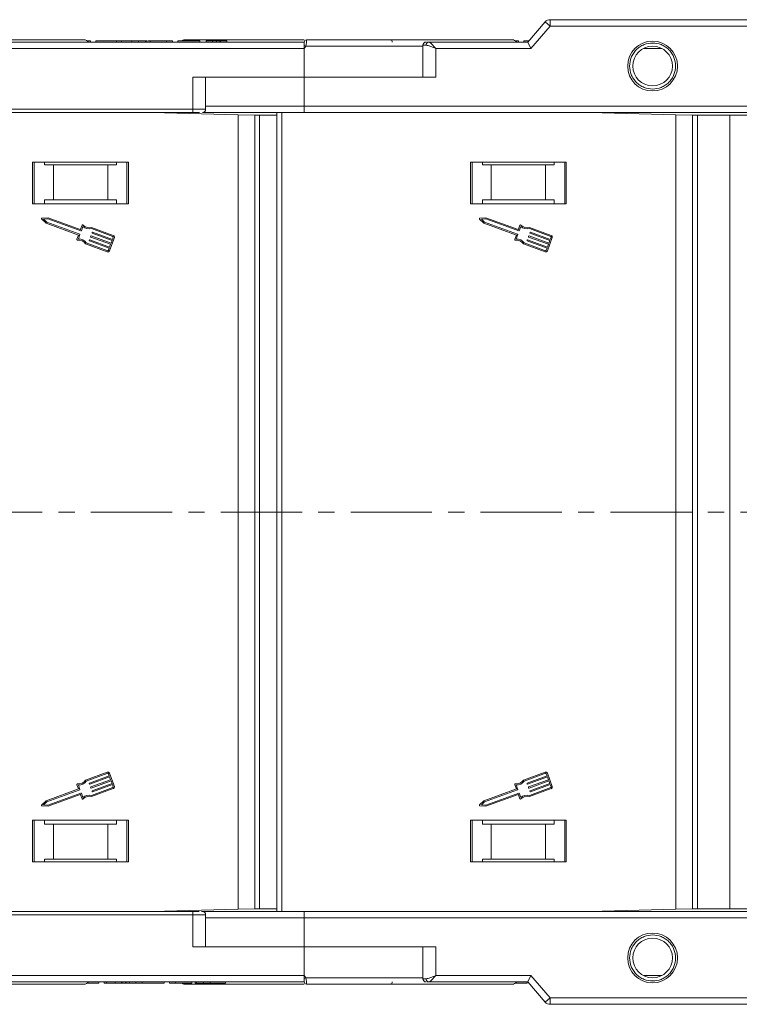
# Model space of a CAD drawing. Header units: millimetres. Extents: x 3152 to 4623, y 378 to 1412.
# Tile 6 of 45: x 3852 to 3964, y 623 to 777. Entities that reach past the tile are written whole.
import ezdxf

# ---------------------------------------------------------------- set-up
doc = ezdxf.new("R2010")
doc.units = ezdxf.units.MM
doc.linetypes.add('CENTERX2', pattern=[20.32, 12.7, -2.54, 2.54, -2.54])

msp = doc.modelspace()

# ---------------------------------------------------------------- linework, layer by layer
at = {"color": 7, "linetype": 'Continuous', "lineweight": 15}
for p, q in [((3933.84, 776.282), (3931.14, 773.131)), ((3934.6, 775.631), (3933.84, 776.282)), ((3934.6, 775.631), (3934.6, 776.631)), ((3987.14, 776.631), (3934.6, 776.631)), ((3931.6, 772.131), (3934.6, 775.631)), ((3934.6, 775.631), (3987.14, 775.631)), ((3896.14, 773.131), (3845.45, 773.131)), ((3862.355, 773.331), (3862.166, 773.331)), ((3862.355, 773.18), (3862.355, 773.331)), ((3862.676, 773.331), (3862.355, 773.331)), ((3866.768, 773.131), (3862.4, 773.131)), ((3862.676, 773.131), (3862.676, 773.331)), ((3863.509, 773.131), (3863.509, 773.331)), ((3866.768, 773.331), (3863.509, 773.331)), ((3866.768, 773.131), (3866.768, 773.331)), ((3867.548, 773.131), (3867.548, 773.331)), ((3870.55, 773.131), (3867.729, 773.131)), ((3869.147, 773.131), (3869.147, 773.331)), ((3870.2, 773.131), (3870.2, 773.331)), ((3871.288, 773.131), (3871.288, 773.331)), ((3871.512, 773.131), (3871.512, 773.331)), ((3891.626, 773.131), (3871.512, 773.131)), ((3872.024, 773.131), (3872.024, 773.331)), ((3874.588, 773.331), (3872.024, 773.331)), ((3874.588, 773.131), (3874.588, 773.331)), ((3875.55, 773.331), (3874.588, 773.331)), ((3875.55, 773.131), (3875.55, 773.331)), ((3876.383, 773.131), (3876.383, 773.331)), ((3879.781, 773.331), (3876.383, 773.331)), ((3879.781, 773.131), (3879.781, 773.331)), ((3881.768, 773.331), (3880.806, 773.331)), ((3880.806, 773.131), (3880.806, 773.331)), ((3881.768, 773.131), (3881.768, 773.331)), ((3882.405, 773.131), (3882.405, 773.331)), ((3882.92, 773.131), (3882.92, 773.331)), ((3883.05, 773.131), (3883.05, 773.331)), ((3883.05, 773.331), (3884.012, 773.331)), ((3884.012, 773.131), (3884.012, 773.331)), ((3896.14, 773.129), (3896.14, 773.131)), ((3896.49, 773.481), (3896.49, 773.481)), ((3931.14, 773.131), (3915.585, 773.131)), ((3929.355, 773.331), (3929.166, 773.331)), ((3929.355, 773.18), (3929.355, 773.331)), ((3929.676, 773.331), (3929.355, 773.331)), ((3931.14, 773.131), (3929.4, 773.131)), ((3929.676, 773.131), (3929.676, 773.331)), ((3930.509, 773.131), (3930.509, 773.331)), ((3931.311, 773.331), (3930.509, 773.331)), ((3931.14, 773.131), (3931.6, 772.131)), ((3846.568, 772.131), (3896.14, 772.131)), ((3896.374, 772.481), (3896.14, 772.131)), ((3896.14, 772.131), (3896.14, 767.631)), ((3914.703, 772.481), (3896.374, 772.481)), ((3914.703, 772.631), (3914.703, 767.631)), ((3915.212, 772.631), (3914.703, 772.631)), ((3916.703, 767.631), (3916.703, 772.131)), ((3916.703, 772.131), (3931.6, 772.131)), ((3949.209, 772.131), (3952.071, 772.131)), ((3896.14, 767.631), (3878.711, 767.631)), ((3878.711, 767.631), (3878.711, 762.631)), ((3880.711, 762.631), (3880.711, 767.631)), ((3896.14, 763.131), (3896.14, 767.631)), ((3896.14, 767.631), (3916.703, 767.631)), ((3878.711, 762.631), (3829.14, 762.631)), ((3878.711, 762.631), (3878.711, 762.131)), ((3880.711, 762.631), (3878.711, 762.631)), ((3896.14, 763.131), (3880.711, 763.131)), ((3987.14, 763.131), (3896.14, 763.131)), ((3896.14, 762.131), (3896.14, 763.131)), ((3829.14, 762.131), (3878.711, 762.131)), ((3872.38, 762.131), (3885.789, 761.754)), ((3873.203, 762.108), (3873.203, 762.131)), ((3873.882, 762.112), (3873.702, 762.129)), ((3873.702, 762.094), (3873.702, 762.129)), ((3874.236, 762.079), (3873.882, 762.112)), ((3873.882, 762.112), (3873.882, 762.089)), ((3885.789, 761.754), (3885.789, 699.631)), ((3888.401, 761.681), (3885.789, 761.754)), ((3888.401, 699.631), (3888.401, 761.681)), ((3888.401, 761.681), (3889.147, 761.681)), ((3889.147, 761.681), (3889.147, 699.631)), ((3891.849, 761.681), (3889.147, 761.681)), ((3891.849, 762.131), (3891.849, 699.631)), ((3892.649, 699.631), (3892.649, 762.131)), ((3987.14, 762.131), (3896.14, 762.131)), ((3940.88, 762.131), (3954.289, 761.754)), ((3941.703, 762.108), (3941.703, 762.131)), ((3942.18, 762.131), (3942.202, 762.129)), ((3942.382, 762.112), (3942.202, 762.129)), ((3942.202, 762.094), (3942.202, 762.129)), ((3942.736, 762.079), (3942.382, 762.112)), ((3942.382, 762.112), (3942.382, 762.089)), ((3954.289, 761.754), (3954.289, 699.631)), ((3956.901, 761.681), (3954.289, 761.754)), ((3956.901, 699.631), (3956.901, 761.681)), ((3956.901, 761.681), (3957.647, 761.681)), ((3957.647, 761.681), (3957.647, 699.631)), ((3962.749, 761.681), (3957.647, 761.681)), ((3962.749, 699.631), (3962.749, 761.681)), ((3980.785, 761.681), (3962.749, 761.681)), ((3868.64, 754.331), (3853.64, 754.331)), ((3853.64, 754.331), (3853.64, 747.831)), ((3853.89, 747.831), (3853.89, 754.331)), ((3855.526, 753.931), (3855.526, 754.331)), ((3855.526, 753.931), (3856.89, 753.931)), ((3856.89, 753.931), (3856.89, 748.431)), ((3865.39, 753.931), (3856.89, 753.931)), ((3865.39, 748.431), (3865.39, 753.931)), ((3865.39, 753.931), (3866.753, 753.931)), ((3866.753, 754.331), (3866.753, 753.931)), ((3868.39, 754.331), (3868.39, 747.831)), ((3868.64, 747.831), (3868.64, 754.331)), ((3937.14, 754.331), (3922.14, 754.331)), ((3922.14, 754.331), (3922.14, 747.831)), ((3922.39, 754.331), (3922.39, 747.831)), ((3924.026, 753.931), (3924.026, 754.331)), ((3925.39, 753.931), (3924.026, 753.931)), ((3925.39, 748.431), (3925.39, 753.931)), ((3933.89, 753.931), (3925.39, 753.931)), ((3933.89, 753.931), (3933.89, 748.431)), ((3935.253, 753.931), (3933.89, 753.931)), ((3935.253, 754.331), (3935.253, 753.931)), ((3936.89, 747.831), (3936.89, 754.331)), ((3937.14, 747.831), (3937.14, 754.331)), ((3853.64, 747.831), (3868.64, 747.831)), ((3855.526, 748.431), (3855.526, 747.831)), ((3856.89, 748.431), (3855.526, 748.431)), ((3865.39, 748.431), (3856.89, 748.431)), ((3866.753, 748.431), (3865.39, 748.431)), ((3866.753, 747.831), (3866.753, 748.431)), ((3922.14, 747.831), (3937.14, 747.831)), ((3924.026, 748.431), (3925.39, 748.431)), ((3924.026, 747.831), (3924.026, 748.431)), ((3925.39, 748.431), (3933.89, 748.431)), ((3933.89, 748.431), (3935.253, 748.431)), ((3935.253, 748.431), (3935.253, 747.831)), ((3855.064, 745.45), (3855.759, 744.8)), ((3856.072, 745.657), (3855.122, 745.608)), ((3856.044, 745.473), (3855.346, 745.437)), ((3855.346, 745.437), (3855.857, 744.959)), ((3861.205, 743.587), (3856.044, 745.473)), ((3861.096, 743.821), (3856.072, 745.657)), ((3923.564, 745.45), (3924.259, 744.8)), ((3924.572, 745.657), (3923.622, 745.608)), ((3924.544, 745.473), (3923.846, 745.437)), ((3923.846, 745.437), (3924.357, 744.959)), ((3929.705, 743.587), (3924.544, 745.473)), ((3929.596, 743.821), (3924.572, 745.657)), ((3855.759, 744.8), (3860.826, 742.949)), ((3855.857, 744.959), (3861.017, 743.073)), ((3861.381, 744.468), (3861.155, 743.848)), ((3861.505, 744.276), (3861.264, 743.614)), ((3866.203, 742.732), (3862.859, 743.954)), ((3866.265, 742.903), (3862.868, 744.145)), ((3924.259, 744.8), (3929.326, 742.949)), ((3924.357, 744.959), (3929.517, 743.073)), ((3929.881, 744.468), (3929.655, 743.848)), ((3930.005, 744.276), (3929.764, 743.614)), ((3934.703, 742.732), (3931.359, 743.954)), ((3934.765, 742.903), (3931.368, 744.145)), ((3860.826, 742.949), (3860.584, 742.286)), ((3861.044, 743.015), (3860.802, 742.352)), ((3862.718, 742.694), (3862.749, 742.78)), ((3865.85, 741.501), (3862.745, 742.636)), ((3862.808, 742.807), (3865.913, 741.673)), ((3862.937, 743.294), (3862.968, 743.38)), ((3866.069, 742.101), (3862.964, 743.236)), ((3863.027, 743.407), (3866.132, 742.272)), ((3865.677, 740.497), (3866.428, 742.552)), ((3866.132, 742.272), (3866.257, 742.615)), ((3929.326, 742.949), (3929.084, 742.286)), ((3929.544, 743.015), (3929.302, 742.352)), ((3931.218, 742.694), (3931.249, 742.78)), ((3934.35, 741.501), (3931.245, 742.636)), ((3931.308, 742.807), (3934.413, 741.673)), ((3931.437, 743.294), (3931.468, 743.38)), ((3934.569, 742.101), (3931.464, 743.236)), ((3931.527, 743.407), (3934.632, 742.272)), ((3934.177, 740.497), (3934.928, 742.552)), ((3934.632, 742.272), (3934.757, 742.615)), ((3861.929, 741.575), (3865.326, 740.334)), ((3862.045, 741.727), (3865.389, 740.505)), ((3862.499, 742.095), (3862.53, 742.18)), ((3865.631, 740.902), (3862.526, 742.036)), ((3862.589, 742.208), (3865.694, 741.073)), ((3865.506, 740.559), (3865.631, 740.902)), ((3865.694, 741.073), (3865.85, 741.501)), ((3865.913, 741.673), (3866.069, 742.101)), ((3930.429, 741.575), (3933.826, 740.334)), ((3930.545, 741.727), (3933.889, 740.505)), ((3930.999, 742.095), (3931.03, 742.18)), ((3934.131, 740.902), (3931.026, 742.036)), ((3931.089, 742.208), (3934.194, 741.073)), ((3934.006, 740.559), (3934.131, 740.902)), ((3934.194, 741.073), (3934.35, 741.501)), ((3934.413, 741.673), (3934.569, 742.101)), ((3885.789, 699.631), (3885.789, 637.508)), ((3888.401, 637.581), (3888.401, 699.631)), ((3889.147, 699.631), (3889.147, 637.581)), ((3891.849, 699.631), (3891.849, 637.131)), ((3892.649, 637.131), (3892.649, 699.631)), ((3954.289, 699.631), (3954.289, 637.508)), ((3956.901, 637.581), (3956.901, 699.631)), ((3957.647, 699.631), (3957.647, 637.581)), ((3962.749, 637.581), (3962.749, 699.631)), ((3865.326, 658.929), (3861.929, 657.687)), ((3862.045, 657.536), (3865.389, 658.757)), ((3865.631, 658.36), (3862.526, 657.226)), ((3862.589, 657.054), (3865.694, 658.189)), ((3865.85, 657.761), (3862.745, 656.626)), ((3862.808, 656.455), (3865.913, 657.589)), ((3865.506, 658.703), (3865.631, 658.36)), ((3866.428, 656.71), (3865.677, 658.765)), ((3865.694, 658.189), (3865.85, 657.761)), ((3865.913, 657.589), (3866.069, 657.161)), ((3933.826, 658.929), (3930.429, 657.687)), ((3930.545, 657.536), (3933.889, 658.757)), ((3934.131, 658.36), (3931.026, 657.226)), ((3931.089, 657.054), (3934.194, 658.189)), ((3934.35, 657.761), (3931.245, 656.626)), ((3931.308, 656.455), (3934.413, 657.589)), ((3934.006, 658.703), (3934.131, 658.36)), ((3934.928, 656.71), (3934.177, 658.765)), ((3934.194, 658.189), (3934.35, 657.761)), ((3934.413, 657.589), (3934.569, 657.161)), ((3860.826, 656.313), (3855.759, 654.462)), ((3855.857, 654.303), (3861.017, 656.189)), ((3860.584, 656.976), (3860.826, 656.313)), ((3861.044, 656.248), (3860.802, 656.91)), ((3862.499, 657.167), (3862.53, 657.082)), ((3862.718, 656.568), (3862.749, 656.482)), ((3866.203, 656.53), (3862.859, 655.308)), ((3862.868, 655.118), (3866.265, 656.359)), ((3866.069, 657.161), (3862.964, 656.027)), ((3863.027, 655.855), (3866.132, 656.99)), ((3866.132, 656.99), (3866.257, 656.647)), ((3929.326, 656.313), (3924.259, 654.462)), ((3924.357, 654.303), (3929.517, 656.189)), ((3929.084, 656.976), (3929.326, 656.313)), ((3929.544, 656.248), (3929.302, 656.91)), ((3930.999, 657.167), (3931.03, 657.082)), ((3931.218, 656.568), (3931.249, 656.482)), ((3934.703, 656.53), (3931.359, 655.308)), ((3931.368, 655.118), (3934.765, 656.359)), ((3934.569, 657.161), (3931.464, 656.027)), ((3931.527, 655.855), (3934.632, 656.99)), ((3934.632, 656.99), (3934.757, 656.647)), ((3861.205, 655.675), (3856.044, 653.79)), ((3856.072, 653.605), (3861.096, 655.441)), ((3861.155, 655.414), (3861.381, 654.794)), ((3861.505, 654.986), (3861.264, 655.648)), ((3862.937, 655.968), (3862.968, 655.882)), ((3929.705, 655.675), (3924.544, 653.79)), ((3924.572, 653.605), (3929.596, 655.441)), ((3929.655, 655.414), (3929.881, 654.794)), ((3930.005, 654.986), (3929.764, 655.648)), ((3931.437, 655.968), (3931.468, 655.882)), ((3855.759, 654.462), (3855.064, 653.812)), ((3855.122, 653.654), (3856.072, 653.605)), ((3855.346, 653.826), (3855.857, 654.303)), ((3856.044, 653.79), (3855.346, 653.826)), ((3924.259, 654.462), (3923.564, 653.812)), ((3923.622, 653.654), (3924.572, 653.605)), ((3923.846, 653.826), (3924.357, 654.303)), ((3924.544, 653.79), (3923.846, 653.826)), ((3868.64, 651.431), (3853.64, 651.431)), ((3853.64, 651.431), (3853.64, 644.931)), ((3853.89, 644.931), (3853.89, 651.431)), ((3855.526, 651.431), (3855.526, 650.831)), ((3866.753, 650.831), (3866.753, 651.431)), ((3868.39, 651.431), (3868.39, 644.931)), ((3868.64, 644.931), (3868.64, 651.431)), ((3937.14, 651.431), (3922.14, 651.431)), ((3922.14, 651.431), (3922.14, 644.931)), ((3922.39, 651.431), (3922.39, 644.931)), ((3924.026, 650.831), (3924.026, 651.431)), ((3935.253, 651.431), (3935.253, 650.831)), ((3936.89, 644.931), (3936.89, 651.431)), ((3937.14, 644.931), (3937.14, 651.431)), ((3855.526, 650.831), (3856.89, 650.831)), ((3856.89, 650.831), (3856.89, 645.331)), ((3856.89, 650.831), (3865.39, 650.831)), ((3865.39, 645.331), (3865.39, 650.831)), ((3865.39, 650.831), (3866.753, 650.831)), ((3925.39, 650.831), (3924.026, 650.831)), ((3925.39, 645.331), (3925.39, 650.831)), ((3933.89, 650.831), (3925.39, 650.831)), ((3935.253, 650.831), (3933.89, 650.831)), ((3933.89, 650.831), (3933.89, 645.331)), ((3856.89, 645.331), (3855.526, 645.331)), ((3855.526, 644.931), (3855.526, 645.331)), ((3856.89, 645.331), (3865.39, 645.331)), ((3866.753, 645.331), (3865.39, 645.331)), ((3866.753, 645.331), (3866.753, 644.931)), ((3924.026, 645.331), (3925.39, 645.331)), ((3924.026, 644.931), (3924.026, 645.331)), ((3925.39, 645.331), (3933.89, 645.331)), ((3933.89, 645.331), (3935.253, 645.331)), ((3935.253, 645.331), (3935.253, 644.931)), ((3853.64, 644.931), (3868.64, 644.931)), ((3922.14, 644.931), (3937.14, 644.931)), ((3885.789, 637.508), (3888.401, 637.581)), ((3889.147, 637.581), (3888.401, 637.581)), ((3889.147, 637.581), (3891.849, 637.581)), ((3954.289, 637.508), (3956.901, 637.581)), ((3957.647, 637.581), (3956.901, 637.581)), ((3957.647, 637.581), (3962.749, 637.581)), ((3962.749, 637.581), (3980.785, 637.581)), ((3878.711, 637.131), (3829.14, 637.131)), ((3829.14, 636.631), (3878.711, 636.631)), ((3885.789, 637.508), (3872.38, 637.131)), ((3873.203, 637.131), (3873.203, 637.154)), ((3873.702, 637.133), (3873.702, 637.168)), ((3873.702, 637.133), (3873.882, 637.15)), ((3873.882, 637.15), (3874.236, 637.183)), ((3873.882, 637.173), (3873.882, 637.15)), ((3878.711, 636.631), (3878.711, 637.131)), ((3878.711, 636.631), (3878.711, 631.631)), ((3878.711, 636.631), (3880.711, 636.631)), ((3880.711, 631.631), (3880.711, 636.631)), ((3880.711, 636.131), (3896.14, 636.131)), ((3896.14, 637.131), (3896.14, 636.131)), ((3896.14, 637.131), (3987.14, 637.131)), ((3896.14, 631.631), (3896.14, 636.131)), ((3896.14, 636.131), (3987.14, 636.131)), ((3954.289, 637.508), (3940.88, 637.131)), ((3941.703, 637.131), (3941.703, 637.154)), ((3942.202, 637.133), (3942.18, 637.131)), ((3942.202, 637.133), (3942.202, 637.168)), ((3942.202, 637.133), (3942.382, 637.15)), ((3942.382, 637.15), (3942.736, 637.183)), ((3942.382, 637.173), (3942.382, 637.15)), ((3878.711, 631.631), (3896.14, 631.631)), ((3896.14, 631.631), (3896.14, 627.131)), ((3916.703, 631.631), (3896.14, 631.631)), ((3914.703, 631.631), (3914.703, 626.631)), ((3916.703, 627.131), (3916.703, 631.631)), ((3896.14, 627.131), (3846.568, 627.131)), ((3896.14, 627.131), (3896.374, 626.781)), ((3896.374, 626.781), (3914.703, 626.781)), ((3931.6, 627.131), (3916.703, 627.131)), ((3931.14, 626.131), (3931.6, 627.131)), ((3934.6, 623.631), (3931.6, 627.131)), ((3952.071, 627.131), (3949.209, 627.131)), ((3845.45, 626.131), (3896.14, 626.131)), ((3864.022, 625.931), (3862.166, 625.931)), ((3862.4, 626.131), (3867.14, 626.131)), ((3864.022, 626.131), (3864.022, 625.931)), ((3864.855, 625.931), (3864.855, 626.131)), ((3865.176, 625.931), (3864.855, 625.931)), ((3865.176, 625.931), (3865.176, 626.131)), ((3866.576, 625.931), (3865.176, 625.931)), ((3866.576, 625.931), (3866.576, 626.131)), ((3867.537, 625.931), (3866.576, 625.931)), ((3867.537, 626.131), (3867.537, 625.931)), ((3867.667, 626.131), (3867.667, 625.931)), ((3868.253, 625.931), (3868.165, 625.931)), ((3868.182, 626.131), (3868.182, 625.931)), ((3868.253, 626.131), (3868.253, 625.931)), ((3868.819, 626.131), (3868.819, 625.931)), ((3868.819, 626.131), (3879.076, 626.131)), ((3869.781, 625.931), (3868.819, 625.931)), ((3869.781, 625.931), (3869.781, 626.131)), ((3870.806, 625.931), (3870.806, 626.131)), ((3874.204, 625.931), (3870.806, 625.931)), ((3874.204, 625.931), (3874.204, 626.131)), ((3875.037, 625.931), (3875.037, 626.131)), ((3875.999, 625.931), (3875.037, 625.931)), ((3875.999, 625.931), (3875.999, 626.131)), ((3878.563, 625.931), (3875.999, 625.931)), ((3878.563, 625.931), (3878.563, 626.131)), ((3879.076, 625.931), (3879.076, 626.131)), ((3879.299, 626.131), (3879.299, 625.931)), ((3880.037, 626.131), (3882.858, 626.131)), ((3880.387, 626.131), (3880.387, 625.931)), ((3881.44, 626.131), (3881.44, 625.931)), ((3883.819, 626.131), (3883.819, 625.931)), ((3883.819, 626.131), (3891.626, 626.131)), ((3896.49, 625.781), (3896.49, 625.781)), ((3915.212, 626.631), (3914.703, 626.631)), ((3915.373, 626.131), (3915.585, 626.131)), ((3915.585, 626.131), (3931.14, 626.131)), ((3931.022, 625.931), (3929.166, 625.931)), ((3929.4, 626.131), (3931.14, 626.131)), ((3931.022, 626.131), (3931.022, 625.931)), ((3931.14, 626.131), (3933.84, 622.98)), ((3933.84, 622.98), (3934.6, 623.631)), ((3987.14, 623.631), (3934.6, 623.631)), ((3934.6, 623.631), (3934.6, 622.631)), ((3934.6, 622.631), (3987.14, 622.631))]:
    msp.add_line(p, q, dxfattribs=at)
at = {"color": 1, "linetype": 'CENTERX2', "lineweight": 13}
msp.add_line((4464.753, 699.631), (3628.701, 699.631), dxfattribs=at)
at = {"color": 7, "linetype": 'Continuous', "lineweight": 15, "flags": 128}
msp.add_lwpolyline([(3896.14, 626.131), (3896.14, 626.131)], dxfattribs=at)
at = {"color": 7, "linetype": 'Continuous', "lineweight": 15}
for centre, radius in [((3950.64, 769.381), 3.9), ((3950.64, 769.381), 3.1), ((3950.64, 629.881), 3.9), ((3950.64, 629.881), 3.1)]:
    msp.add_circle(centre, radius, dxfattribs=at)
for centre, radius, start, end in [((3934.6, 775.631), 1, 90, 139.39871), ((3861.64, 772.481), 1, 40.5416, 90), ((3877.419, 772.481), 1, 90, 121.78833), ((3896.49, 773.131), 0.35, 89.99809, 179.99965), ((3909.569, 773.131), 0.35, 0.00041, 90.00191), ((3915.203, 772.631), 0.5, 90, 180), ((3915.659, 772.687), 0.451, 99.5202, 187.08135), ((3928.64, 772.481), 1, 40.5416, 90), ((3860.596, 705.554), 75.89, 61.87179, 62.07191), ((3880.211, 762.631), 0.5, 270, 0), ((3855.127, 745.517), 0.0912, 92.951, 226.90808), ((3923.627, 745.517), 0.0912, 92.951, 226.90808), ((3861.112, 743.864), 0.0456, 249.92954, 339.92954), ((3861.467, 744.437), 0.0912, 44.41454, 159.92954), ((3862.5, 745.449), 1.538, 229.69289, 283.48884), ((3862.5, 745.449), 1.355, 224.41454, 285.7472), ((3929.612, 743.864), 0.0456, 249.92954, 339.92954), ((3929.967, 744.437), 0.0912, 44.41454, 159.92954), ((3931, 745.449), 1.538, 229.69289, 283.48884), ((3931, 745.449), 1.355, 224.41454, 285.7472), ((3860.67, 742.255), 0.0912, 159.92954, 275.44455), ((3860.807, 740.815), 1.538, 36.37025, 90.1662), ((3861.002, 743.03), 0.0456, 339.92954, 69.92954), ((3861.221, 743.63), 0.0456, 249.92954, 339.92954), ((3862.761, 742.679), 0.0456, 159.92954, 249.92954), ((3862.792, 742.764), 0.0456, 69.92954, 159.92954), ((3862.98, 743.278), 0.0456, 159.92954, 249.92954), ((3863.011, 743.364), 0.0456, 69.92954, 159.92954), ((3866.171, 742.646), 0.0912, 339.92954, 69.92954), ((3866.171, 742.646), 0.274, 339.92954, 69.92954), ((3929.17, 742.255), 0.0912, 159.92954, 275.44455), ((3929.307, 740.815), 1.538, 36.37025, 90.1662), ((3929.502, 743.03), 0.0456, 339.92954, 69.92954), ((3929.721, 743.63), 0.0456, 249.92954, 339.92954), ((3931.261, 742.679), 0.0456, 159.92954, 249.92954), ((3931.292, 742.764), 0.0456, 69.92954, 159.92954), ((3931.48, 743.278), 0.0456, 159.92954, 249.92954), ((3931.511, 743.364), 0.0456, 69.92954, 159.92954), ((3934.671, 742.646), 0.0912, 339.92954, 69.92954), ((3934.671, 742.646), 0.274, 339.92954, 69.92954), ((3860.807, 740.815), 1.355, 34.11188, 95.44455), ((3862.542, 742.079), 0.0456, 159.92954, 249.92954), ((3862.573, 742.165), 0.0456, 69.92954, 159.92954), ((3929.307, 740.815), 1.355, 34.11188, 95.44455), ((3931.042, 742.079), 0.0456, 159.92954, 249.92954), ((3931.073, 742.165), 0.0456, 69.92954, 159.92954), ((3865.42, 740.591), 0.274, 249.92954, 339.92954), ((3865.42, 740.591), 0.0912, 249.92954, 339.92954), ((3933.92, 740.591), 0.274, 249.92954, 339.92954), ((3933.92, 740.591), 0.0912, 249.92954, 339.92954), ((3860.807, 658.448), 1.355, 264.55545, 325.88812), ((3865.42, 658.672), 0.274, 20.07046, 110.07046), ((3865.42, 658.672), 0.0912, 20.07046, 110.07046), ((3929.307, 658.448), 1.355, 264.55545, 325.88812), ((3933.92, 658.672), 0.274, 20.07046, 110.07046), ((3933.92, 658.672), 0.0912, 20.07046, 110.07046), ((3860.67, 657.007), 0.0912, 84.55545, 200.07046), ((3860.807, 658.448), 1.538, 269.8338, 323.62975), ((3861.002, 656.232), 0.0456, 290.07046, 20.07046), ((3862.542, 657.183), 0.0456, 110.07046, 200.07046), ((3862.573, 657.097), 0.0456, 200.07046, 290.07046), ((3862.761, 656.583), 0.0456, 110.07046, 200.07046), ((3862.792, 656.498), 0.0456, 200.07046, 290.07046), ((3866.171, 656.616), 0.0912, 290.07046, 20.07046), ((3866.171, 656.616), 0.274, 290.07046, 20.07046), ((3929.17, 657.007), 0.0912, 84.55545, 200.07046), ((3929.307, 658.448), 1.538, 269.8338, 323.62975), ((3929.502, 656.232), 0.0456, 290.07046, 20.07046), ((3931.042, 657.183), 0.0456, 110.07046, 200.07046), ((3931.073, 657.097), 0.0456, 200.07046, 290.07046), ((3931.261, 656.583), 0.0456, 110.07046, 200.07046), ((3931.292, 656.498), 0.0456, 200.07046, 290.07046), ((3934.671, 656.616), 0.0912, 290.07046, 20.07046), ((3934.671, 656.616), 0.274, 290.07046, 20.07046), ((3861.112, 655.398), 0.0456, 20.07046, 110.07046), ((3861.221, 655.632), 0.0456, 20.07046, 110.07046), ((3861.467, 654.825), 0.0912, 200.07046, 315.58546), ((3862.5, 653.813), 1.538, 76.51116, 130.30711), ((3862.5, 653.813), 1.355, 74.2528, 135.58546), ((3862.98, 655.984), 0.0456, 110.07046, 200.07046), ((3863.011, 655.898), 0.0456, 200.07046, 290.07046), ((3929.612, 655.398), 0.0456, 20.07046, 110.07046), ((3929.721, 655.632), 0.0456, 20.07046, 110.07046), ((3929.967, 654.825), 0.0912, 200.07046, 315.58546), ((3931, 653.813), 1.538, 76.51116, 130.30711), ((3931, 653.813), 1.355, 74.2528, 135.58546), ((3931.48, 655.984), 0.0456, 110.07046, 200.07046), ((3931.511, 655.898), 0.0456, 200.07046, 290.07046), ((3855.127, 653.745), 0.0912, 133.09192, 267.049), ((3923.627, 653.745), 0.0912, 133.09192, 267.049), ((3880.211, 636.631), 0.5, 360, 90), ((3860.596, 693.708), 75.89, 297.92809, 298.12821), ((3861.64, 626.781), 1, 270, 319.4584), ((3877.419, 626.781), 1, 238.21167, 270), ((3896.49, 626.131), 0.35, 180.00057, 270.00191), ((3909.569, 626.131), 0.35, 269.99809, 359.99959), ((3915.203, 626.631), 0.5, 180, 270), ((3915.659, 626.576), 0.451, 172.91865, 260.4798), ((3928.64, 626.781), 1, 270, 319.4584), ((3934.6, 623.631), 1, 220.60129, 270)]:
    msp.add_arc(centre, radius, start, end, dxfattribs=at)
for points, knots in [([(3861.64, 773.481), (3861.594, 773.481), (3861.5, 773.481), (3860.729, 773.481), (3859.563, 773.481), (3858.092, 773.481), (3856.444, 773.481), (3854.504, 773.481), (3851.548, 773.481), (3848.114, 773.481), (3844.337, 773.481), (3841.101, 773.481), (3837.457, 773.481), (3833.468, 773.481), (3830.802, 773.481), (3829.49, 773.481)], [0, 0, 0, 0, 0.0777263, 0.157824, 0.2401354, 0.3044544, 0.368763, 0.4344301, 0.5000865, 0.631237, 0.695556, 0.7598647, 0.8421852, 0.9222807, 1, 1, 1, 1]), ([(3869.147, 773.331), (3869.013, 773.331), (3868.609, 773.331), (3867.955, 773.331), (3867.337, 773.331), (3866.909, 773.331), (3866.778, 773.331), (3866.77, 773.331), (3866.768, 773.331)], [0, 0, 0, 0, 0.1013981, 0.3069957, 0.5061443, 0.6852619, 0.9245571, 1, 1, 1, 1]), ([(3870.2, 773.331), (3870.138, 773.331), (3870.014, 773.331), (3869.83, 773.331), (3869.654, 773.331), (3869.487, 773.331), (3869.317, 773.331), (3869.204, 773.331), (3869.147, 773.331)], [0, 0, 0, 0, 0.1854289, 0.3721896, 0.5277082, 0.6838775, 0.8416784, 1, 1, 1, 1]), ([(3871.288, 773.331), (3871.228, 773.331), (3871.108, 773.331), (3870.791, 773.331), (3870.471, 773.331), (3870.229, 773.331), (3870.2, 773.331)], [0, 0, 0, 0, 0.2508959, 0.5021661, 0.9405117, 1, 1, 1, 1]), ([(3871.512, 773.331), (3871.511, 773.331), (3871.51, 773.331), (3871.495, 773.331), (3871.471, 773.331), (3871.429, 773.331), (3871.373, 773.331), (3871.316, 773.331), (3871.288, 773.331)], [0, 0, 0, 0, 0.15395018, 0.3081809, 0.47869905, 0.64996124, 0.82420256, 1, 1, 1, 1]), ([(3872.024, 773.331), (3871.944, 773.331), (3871.859, 773.331), (3871.691, 773.331), (3871.681, 773.331)], [0, 0, 0, 0, 0.9398926, 1, 1, 1, 1]), ([(3896.14, 773.481), (3895.673, 773.481), (3894.214, 773.481), (3891.902, 773.481), (3889.235, 773.481), (3885.958, 773.481), (3883.169, 773.481), (3880.967, 773.481), (3879.496, 773.481), (3878.33, 773.481), (3877.559, 773.481), (3877.466, 773.481), (3877.419, 773.481)], [0, 0, 0, 0, 0.0417359, 0.1303349, 0.2208054, 0.3112613, 0.4919493, 0.5805627, 0.6691617, 0.7825761, 0.8929282, 1, 1, 1, 1]), ([(3881.768, 773.331), (3881.771, 773.331), (3881.776, 773.331), (3881.825, 773.331), (3881.915, 773.331), (3882.033, 773.331), (3882.2, 773.331), (3882.327, 773.331), (3882.405, 773.331)], [0, 0, 0, 0, 0.2920273, 0.5048541, 0.6139046, 0.723685, 0.8298165, 1, 1, 1, 1]), ([(3882.405, 773.331), (3882.446, 773.331), (3882.53, 773.331), (3882.641, 773.331), (3882.734, 773.331), (3882.807, 773.331), (3882.87, 773.331), (3882.903, 773.331), (3882.92, 773.331)], [0, 0, 0, 0, 0.202387, 0.4109073, 0.5578292, 0.7094718, 0.8532239, 1, 1, 1, 1]), ([(3882.92, 773.331), (3882.939, 773.331), (3882.977, 773.331), (3883.005, 773.331), (3883.024, 773.331), (3883.037, 773.331), (3883.045, 773.331), (3883.048, 773.331), (3883.05, 773.331)], [0, 0, 0, 0, 0.1938055, 0.3931273, 0.5440688, 0.6954121, 0.8476129, 1, 1, 1, 1]), ([(3896.14, 772.606), (3896.14, 772.698), (3896.14, 772.883), (3896.14, 773.045), (3896.14, 773.075), (3896.14, 773.084)], [0, 0, 0, 0, 0.412979, 0.8259867, 1, 1, 1, 1]), ([(3896.49, 773.481), (3896.49, 773.474), (3896.491, 773.46), (3896.49, 773.357), (3896.488, 773.212), (3896.476, 773.028), (3896.457, 772.845), (3896.427, 772.659), (3896.39, 772.537), (3896.374, 772.481)], [0, 0, 0, 0, 0.172016, 0.3127556, 0.4995985, 0.630391, 0.7580256, 0.8892284, 1, 1, 1, 1]), ([(3928.64, 773.481), (3928.594, 773.481), (3928.5, 773.481), (3927.729, 773.481), (3926.563, 773.481), (3925.092, 773.481), (3923.444, 773.481), (3921.504, 773.481), (3918.548, 773.481), (3915.114, 773.481), (3911.337, 773.481), (3908.101, 773.481), (3904.457, 773.481), (3900.468, 773.481), (3897.802, 773.481), (3896.49, 773.481)], [0, 0, 0, 0, 0.0777263, 0.157824, 0.2401354, 0.3044544, 0.368763, 0.4344301, 0.5000865, 0.631237, 0.695556, 0.7598647, 0.8421852, 0.9222807, 1, 1, 1, 1]), ([(3915.585, 773.131), (3915.467, 773.131), (3915.342, 773.131), (3915.307, 773.131), (3915.305, 773.131)], [0, 0, 0, 0, 0.93147, 1, 1, 1, 1]), ([(3915.585, 773.131), (3915.652, 773.114), (3915.796, 773.078), (3916.075, 772.828), (3916.385, 772.499), (3916.597, 772.254), (3916.703, 772.131)], [0, 0, 0, 0, 0.2343503, 0.4981953, 0.748869, 1, 1, 1, 1]), ([(3916.703, 772.131), (3916.433, 772.247), (3916.015, 772.428), (3915.516, 772.6), (3915.307, 772.621), (3915.212, 772.631)], [0, 0, 0, 0, 0.49841293, 0.77292805, 1, 1, 1, 1]), ([(3947.04, 769.381), (3947.088, 769.834), (3947.163, 770.533), (3947.611, 771.372), (3948.076, 771.944), (3948.649, 772.412), (3949.488, 772.846), (3950.64, 773.068), (3951.791, 772.846), (3952.63, 772.412), (3953.203, 771.944), (3953.668, 771.372), (3954.117, 770.533), (3954.191, 769.834), (3954.24, 769.381)], [0, 0, 0, 0, 0.1197215, 0.184837, 0.25, 0.3151155, 0.3802785, 0.5, 0.6197215, 0.684837, 0.75, 0.8151155, 0.8802785, 1, 1, 1, 1]), ([(3954.24, 769.381), (3954.191, 768.928), (3954.117, 768.229), (3953.669, 767.39), (3953.203, 766.818), (3952.63, 766.35), (3951.792, 765.916), (3950.64, 765.694), (3949.488, 765.916), (3948.649, 766.35), (3948.076, 766.818), (3947.611, 767.39), (3947.163, 768.229), (3947.088, 768.928), (3947.04, 769.381)], [0, 0, 0, 0, 0.1197215, 0.184837, 0.25, 0.3151155, 0.3802785, 0.5, 0.6197215, 0.684837, 0.75, 0.8151155, 0.8802785, 1, 1, 1, 1]), ([(3878.711, 762.131), (3878.87, 762.131), (3879.196, 762.131), (3879.556, 762.131), (3879.699, 762.131), (3879.732, 762.131)], [0, 0, 0, 0, 0.4212182, 0.866389, 1, 1, 1, 1]), ([(3896.14, 762.131), (3894.819, 762.131), (3892.136, 762.131), (3888.111, 762.131), (3884.444, 762.131), (3881.798, 762.131), (3880.535, 762.131), (3880.211, 762.131)], [0, 0, 0, 0, 0.2377682, 0.4829101, 0.7349567, 0.9319731, 1, 1, 1, 1]), ([(3879.693, 637.131), (3879.672, 637.131), (3879.541, 637.131), (3879.195, 637.131), (3878.869, 637.131), (3878.711, 637.131)], [0, 0, 0, 0, 0.0866478, 0.5559493, 1, 1, 1, 1]), ([(3880.043, 637.131), (3880.422, 637.131), (3881.74, 637.131), (3884.443, 637.131), (3888.111, 637.131), (3892.136, 637.131), (3894.819, 637.131), (3896.14, 637.131)], [0, 0, 0, 0, 0.0787743, 0.2735433, 0.5226472, 0.7649677, 1, 1, 1, 1]), ([(3947.04, 629.881), (3947.088, 630.334), (3947.163, 631.033), (3947.611, 631.872), (3948.076, 632.444), (3948.649, 632.912), (3949.488, 633.346), (3950.64, 633.568), (3951.791, 633.346), (3952.63, 632.912), (3953.203, 632.444), (3953.668, 631.872), (3954.117, 631.033), (3954.191, 630.334), (3954.24, 629.881)], [0, 0, 0, 0, 0.1197215, 0.184837, 0.25, 0.3151155, 0.3802785, 0.5, 0.6197215, 0.684837, 0.75, 0.8151155, 0.8802785, 1, 1, 1, 1]), ([(3954.24, 629.881), (3954.191, 629.428), (3954.117, 628.729), (3953.669, 627.89), (3953.203, 627.318), (3952.63, 626.85), (3951.792, 626.416), (3950.64, 626.194), (3949.488, 626.416), (3948.649, 626.85), (3948.076, 627.318), (3947.611, 627.89), (3947.163, 628.729), (3947.088, 629.428), (3947.04, 629.881)], [0, 0, 0, 0, 0.1197215, 0.184837, 0.25, 0.3151155, 0.3802785, 0.5, 0.6197215, 0.684837, 0.75, 0.8151155, 0.8802785, 1, 1, 1, 1]), ([(3896.374, 626.781), (3896.391, 626.725), (3896.428, 626.602), (3896.457, 626.415), (3896.476, 626.234), (3896.488, 626.051), (3896.49, 625.905), (3896.491, 625.802), (3896.49, 625.788), (3896.49, 625.781)], [0, 0, 0, 0, 0.1117977, 0.2443303, 0.368648, 0.5004012, 0.6872226, 0.8279677, 1, 1, 1, 1]), ([(3915.212, 626.631), (3915.307, 626.641), (3915.516, 626.663), (3916.015, 626.834), (3916.433, 627.015), (3916.703, 627.131)], [0, 0, 0, 0, 0.2270634, 0.5015869, 1, 1, 1, 1]), ([(3916.703, 627.131), (3916.597, 627.008), (3916.385, 626.764), (3916.075, 626.434), (3915.796, 626.184), (3915.652, 626.148), (3915.585, 626.131)], [0, 0, 0, 0, 0.2515188, 0.5017844, 0.7656323, 1, 1, 1, 1]), ([(3829.49, 625.781), (3830.803, 625.781), (3833.468, 625.781), (3837.458, 625.781), (3841.101, 625.781), (3844.337, 625.781), (3847.162, 625.781), (3849.823, 625.781), (3853.102, 625.781), (3855.89, 625.781), (3858.092, 625.781), (3859.563, 625.781), (3860.729, 625.781), (3861.5, 625.781), (3861.594, 625.781), (3861.64, 625.781)], [0, 0, 0, 0, 0.077724, 0.157824, 0.2401354, 0.3044544, 0.368763, 0.4344301, 0.5000865, 0.631237, 0.695556, 0.7598646, 0.8421852, 0.9222831, 1, 1, 1, 1]), ([(3867.537, 625.931), (3867.539, 625.931), (3867.542, 625.931), (3867.551, 625.931), (3867.565, 625.931), (3867.586, 625.931), (3867.616, 625.931), (3867.65, 625.931), (3867.667, 625.931)], [0, 0, 0, 0, 0.1559964, 0.3121249, 0.4808949, 0.6502119, 0.8232477, 1, 1, 1, 1]), ([(3867.667, 625.931), (3867.708, 625.931), (3867.784, 625.931), (3867.954, 625.931), (3868.089, 625.931), (3868.165, 625.931), (3868.182, 625.931)], [0, 0, 0, 0, 0.3303982, 0.6247668, 0.9173609, 1, 1, 1, 1]), ([(3868.182, 625.931), (3868.269, 625.931), (3868.409, 625.931), (3868.584, 625.931), (3868.703, 625.931), (3868.813, 625.931), (3868.817, 625.931), (3868.819, 625.931)], [0, 0, 0, 0, 0.1893295, 0.3022223, 0.4156123, 0.5487324, 1, 1, 1, 1]), ([(3869.781, 625.931), (3869.804, 625.931), (3869.931, 625.931), (3870.284, 625.931), (3870.62, 625.931), (3870.806, 625.931)], [0, 0, 0, 0, 0.0930869, 0.4988707, 1, 1, 1, 1]), ([(3877.419, 625.781), (3877.466, 625.781), (3877.559, 625.781), (3878.33, 625.781), (3879.496, 625.781), (3880.967, 625.781), (3882.615, 625.781), (3884.555, 625.781), (3887.51, 625.781), (3890.956, 625.781), (3894.214, 625.781), (3895.673, 625.781), (3896.14, 625.781)], [0, 0, 0, 0, 0.1070847, 0.2174366, 0.3308382, 0.4194516, 0.5080506, 0.5985211, 0.688977, 0.869665, 0.9582783, 1, 1, 1, 1]), ([(3879.076, 625.931), (3879.076, 625.931), (3879.077, 625.931), (3879.092, 625.931), (3879.116, 625.931), (3879.158, 625.931), (3879.214, 625.931), (3879.271, 625.931), (3879.299, 625.931)], [0, 0, 0, 0, 0.1539502, 0.3081809, 0.478699, 0.6499612, 0.8242026, 1, 1, 1, 1]), ([(3879.299, 625.931), (3879.359, 625.931), (3879.479, 625.931), (3879.796, 625.931), (3880.116, 625.931), (3880.358, 625.931), (3880.387, 625.931)], [0, 0, 0, 0, 0.2508959, 0.50216611, 0.94051172, 1, 1, 1, 1]), ([(3880.387, 625.931), (3880.449, 625.931), (3880.573, 625.931), (3880.757, 625.931), (3880.933, 625.931), (3881.1, 625.931), (3881.27, 625.931), (3881.383, 625.931), (3881.44, 625.931)], [0, 0, 0, 0, 0.1854289, 0.3721896, 0.5277082, 0.6838775, 0.8416784, 1, 1, 1, 1]), ([(3881.44, 625.931), (3881.574, 625.931), (3881.978, 625.931), (3882.632, 625.931), (3883.25, 625.931), (3883.678, 625.931), (3883.809, 625.931), (3883.817, 625.931), (3883.819, 625.931)], [0, 0, 0, 0, 0.1013981, 0.3069957, 0.5061443, 0.6852619, 0.9245571, 1, 1, 1, 1]), ([(3896.14, 626.131), (3896.14, 626.142), (3896.14, 626.164), (3896.14, 626.337), (3896.14, 626.522), (3896.14, 626.638), (3896.14, 626.657)], [0, 0, 0, 0, 0.3133566, 0.6267132, 0.9400698, 1, 1, 1, 1]), ([(3896.49, 625.781), (3897.803, 625.781), (3900.468, 625.781), (3904.458, 625.781), (3908.101, 625.781), (3911.337, 625.781), (3914.162, 625.781), (3916.823, 625.781), (3920.102, 625.781), (3922.89, 625.781), (3925.092, 625.781), (3926.563, 625.781), (3927.729, 625.781), (3928.5, 625.781), (3928.594, 625.781), (3928.64, 625.781)], [0, 0, 0, 0, 0.077724, 0.157824, 0.2401354, 0.3044544, 0.368763, 0.4344301, 0.5000865, 0.631237, 0.695556, 0.7598646, 0.8421852, 0.9222831, 1, 1, 1, 1])]:
    msp.add_open_spline(points, degree=3, knots=knots, dxfattribs=at)
for points in [[(3891.626, 773.131), (3891.736, 773.131), (3891.955, 773.131), (3891.99, 773.131), (3892.008, 773.131)], [(3896.14, 772.131), (3896.14, 772.214), (3896.14, 772.379), (3896.14, 772.53), (3896.14, 772.606)], [(3896.14, 626.657), (3896.14, 626.732), (3896.14, 626.883), (3896.14, 627.048), (3896.14, 627.131)]]:
    msp.add_open_spline(points, degree=3, dxfattribs=at)

doc.saveas('drawing.dxf')
